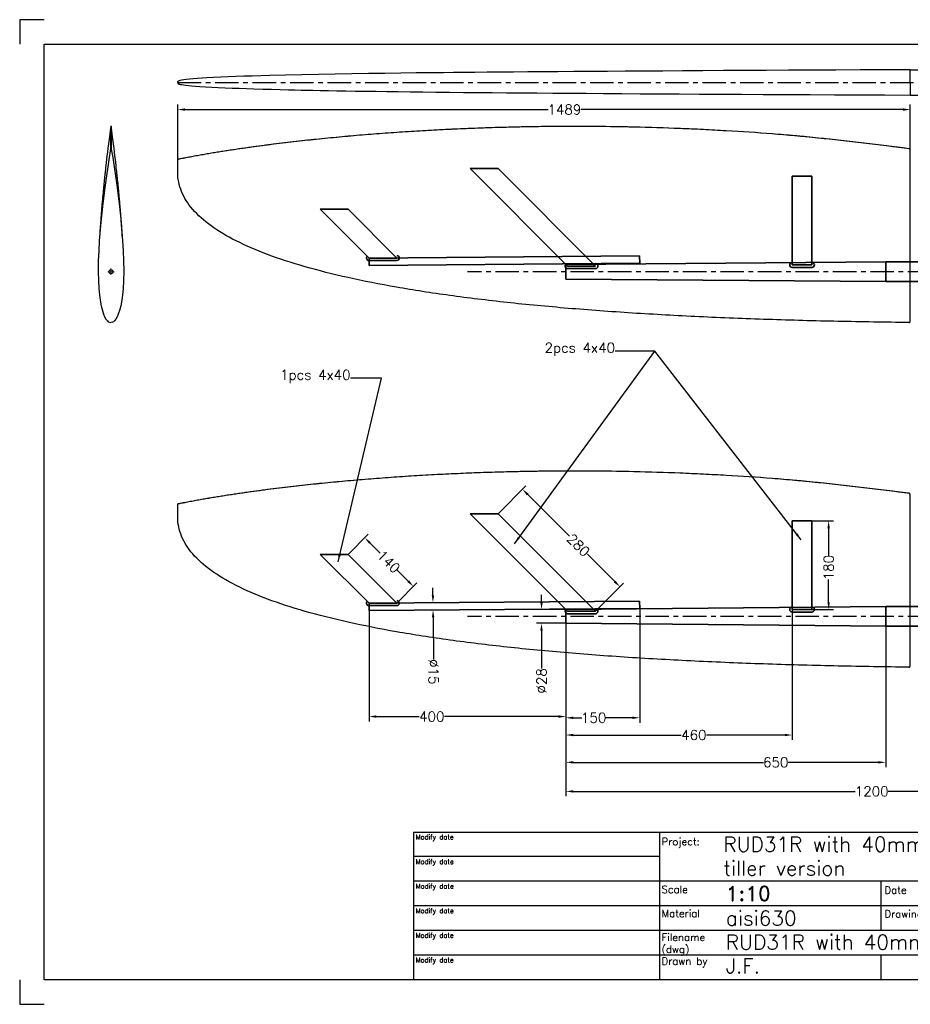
# Model space of a CAD drawing. Extents: x -1810 to 940, y -788 to 1212.
# Tile 1 of 4: x -1810 to 0, y -788 to 1212. Entities that reach past the tile are written whole.
import ezdxf

# ---------------------------------------------------------------- set-up
doc = ezdxf.new("R2010")
doc.units = 0
doc.header["$LTSCALE"] = 1.5
doc.header["$PDMODE"] = 2
doc.header["$PDSIZE"] = 5
doc.linetypes.add('CENTER', pattern=[50.8, 31.75, -6.35, 6.35, -6.35])
doc.layers.get('0').update_dxf_attribs({"linetype": 'CONTINUOUS'})
doc.layers.get('DEFPOINTS').update_dxf_attribs({"linetype": 'CONTINUOUS'})
for name, color, linetype in [('Blade', 1, 'CONTINUOUS'), ('CENTER', 9, 'CENTER'), ('RAMME', 7, 'CONTINUOUS')]:
    doc.layers.add(name, color=color, linetype=linetype)
doc.layers.add('DIMS', color=7, linetype='CONTINUOUS', lineweight=15)
doc.layers.add('STOCK', color=5, linetype='CONTINUOUS', lineweight=35)
doc.styles.add('ROMAND', font='romand')
doc.styles.add('ROMANS', font='romans')
doc.dimstyles.new('Text 20', dxfattribs={"dimtxt": 20, "dimasz": 15, "dimexe": 10, "dimexo": 0, "dimgap": 0, "dimtad": 0, "dimdsep": 46, "dimtxsty": 'ROMANS', "dimcen": 10, "dimazin": 2, "dimtfac": 0.65, "dimtofl": 0, "dimtmove": 0, "dimatfit": 0, "dimfxl": 1, "dimtolj": 1, "dimarcsym": 0})

# ---------------------------------------------------------------- blocks, each defined once
blk = doc.blocks.new('RUD31R')
at = {"layer": 'Blade'}
for p, q in [((-1488.9, 202.1), (-1488.9, 228.6)), ((0, 0), (0, 236.4)), ((0, -100.2), (0, 0))]:
    blk.add_line(p, q, dxfattribs=at)
for points, knots in [([(-1489, 228.6), (-1489, 228.6), (-1489, 228.6), (-1489, 228.6), (-1488.9, 228.6), (-1488.7, 228.7), (-1488.6, 228.7), (-1488.4, 228.7), (-1488.1, 228.8), (-1487.9, 228.8), (-1487.7, 228.9), (-1487.4, 229), (-1487.2, 229), (-1486.9, 229.1), (-1486.7, 229.1), (-1486.5, 229.2), (-1484.5, 229.6), (-1482.6, 230), (-1480.7, 230.4), (-1479.7, 230.5), (-1478.8, 230.7), (-1477.8, 230.9), (-1476.9, 231.1), (-1475.9, 231.3), (-1474.9, 231.5), (-1471.1, 232.3), (-1467.3, 233), (-1463.4, 233.7), (-1461.5, 234.1), (-1459.6, 234.5), (-1457.6, 234.8), (-1455.7, 235.2), (-1453.8, 235.5), (-1451.9, 235.9), (-1444.2, 237.3), (-1436.4, 238.7), (-1428.7, 240), (-1424.8, 240.6), (-1421, 241.3), (-1417.1, 241.9), (-1413.3, 242.6), (-1409.4, 243.2), (-1405.5, 243.8), (-1390.1, 246.3), (-1374.6, 248.6), (-1359.1, 250.9), (-1351.3, 252), (-1343.5, 253.1), (-1335.8, 254.2), (-1328, 255.2), (-1320.3, 256.3), (-1312.5, 257.3), (-1304.7, 258.3), (-1296.9, 259.3), (-1289.2, 260.2), (-1281.4, 261.2), (-1273.6, 262.1), (-1265.8, 263.1), (-1250.3, 264.9), (-1234.7, 266.6), (-1219.1, 268.3), (-1211.3, 269.1), (-1203.5, 269.9), (-1195.7, 270.7), (-1188, 271.5), (-1180.2, 272.3), (-1172.4, 273), (-1156.8, 274.5), (-1141.2, 275.9), (-1125.5, 277.3), (-1109.9, 278.6), (-1094.3, 279.9), (-1078.7, 281), (-1063.1, 282.2), (-1047.4, 283.3), (-1031.8, 284.4), (-1000.5, 286.4), (-969.2, 288.2), (-937.9, 289.7), (-922.3, 290.5), (-906.6, 291.1), (-891, 291.7), (-875.3, 292.4), (-859.7, 292.9), (-844, 293.4), (-828.3, 293.8), (-812.7, 294.2), (-797, 294.6), (-781.4, 294.9), (-765.7, 295.2), (-750, 295.4), (-687.4, 296.2), (-624.7, 295.9), (-562, 294.5), (-530.7, 293.8), (-499.4, 292.8), (-468.1, 291.5), (-452.4, 290.9), (-436.7, 290.2), (-421.1, 289.4), (-413.3, 289), (-405.4, 288.6), (-397.6, 288.2), (-389.8, 287.8), (-382, 287.4), (-374.1, 286.9), (-342.9, 285.1), (-311.6, 283.1), (-280.3, 280.7), (-264.7, 279.4), (-249.1, 278.1), (-233.5, 276.7), (-229.6, 276.4), (-225.7, 276), (-221.8, 275.7), (-217.9, 275.3), (-214, 274.9), (-210.1, 274.5), (-202.3, 273.8), (-194.5, 273), (-186.7, 272.2), (-124.7, 265.9), (-62.9, 258.1), (-1, 250.4)], [0.0006981, 0.0006981, 0.0006981, 0.0006981, 0.0007343, 0.0007343, 0.0007343, 0.0009799, 0.0009799, 0.0009799, 0.0014713, 0.0014713, 0.0014713, 0.0019626, 0.0019626, 0.0019626, 0.0024539, 0.0024539, 0.0024539, 0.0063844, 0.0063844, 0.0063844, 0.0083496, 0.0083496, 0.0083496, 0.0103149, 0.0103149, 0.0103149, 0.0181759, 0.0181759, 0.0181759, 0.0221064, 0.0221064, 0.0221064, 0.0260369, 0.0260369, 0.0260369, 0.0417589, 0.0417589, 0.0417589, 0.0496199, 0.0496199, 0.0496199, 0.0574809, 0.0574809, 0.0574809, 0.0889249, 0.0889249, 0.0889249, 0.1046469, 0.1046469, 0.1046469, 0.120369, 0.120369, 0.120369, 0.136091, 0.136091, 0.136091, 0.151813, 0.151813, 0.151813, 0.183257, 0.183257, 0.183257, 0.198979, 0.198979, 0.198979, 0.214701, 0.214701, 0.214701, 0.246145, 0.246145, 0.246145, 0.277589, 0.277589, 0.277589, 0.3090331, 0.3090331, 0.3090331, 0.3719211, 0.3719211, 0.3719211, 0.4033651, 0.4033651, 0.4033651, 0.4348091, 0.4348091, 0.4348091, 0.4662532, 0.4662532, 0.4662532, 0.4976972, 0.4976972, 0.4976972, 0.6234733, 0.6234733, 0.6234733, 0.6863613, 0.6863613, 0.6863613, 0.7178053, 0.7178053, 0.7178053, 0.7335273, 0.7335273, 0.7335273, 0.7492493, 0.7492493, 0.7492493, 0.8121374, 0.8121374, 0.8121374, 0.8435814, 0.8435814, 0.8435814, 0.8514424, 0.8514424, 0.8514424, 0.8593034, 0.8593034, 0.8593034, 0.8750254, 0.8750254, 0.8750254, 1.0001034, 1.0001034, 1.0001034, 1.0001034]), ([(-1488.9, 228.6), (-1488.9, 228.6), (-1488.9, 228.6), (-1488.9, 228.6), (-1488.9, 228.6), (-1488.8, 228.7), (-1488.8, 228.7), (-1488.7, 228.7), (-1488.6, 228.7), (-1488.5, 228.7), (-1488.3, 228.8), (-1488, 228.8), (-1487.7, 228.9), (-1487, 229), (-1486.6, 229.1), (-1485.1, 229.4), (-1484.2, 229.6), (-1481.3, 230.2), (-1479.4, 230.6), (-1473.7, 231.8), (-1469.9, 232.5), (-1458.4, 234.7), (-1450.8, 236.1), (-1435.5, 238.8), (-1427.8, 240.1), (-1412.5, 242.7), (-1404.8, 243.9), (-1381.8, 247.6), (-1366.4, 249.8), (-1335.7, 254.2), (-1320.2, 256.3), (-1274, 262.2), (-1243.1, 265.8), (-1181.3, 272.3), (-1150.3, 275.2), (-1088.4, 280.4), (-1057.4, 282.7), (-995.3, 286.7), (-964.3, 288.5), (-902.2, 291.4), (-871.1, 292.6), (-809, 294.4), (-777.9, 295), (-684.7, 296.2), (-622.5, 295.9), (-529.3, 293.7), (-498.2, 292.7), (-451.6, 290.9), (-436.1, 290.2), (-405, 288.6), (-389.5, 287.8), (-343, 285.2), (-311.9, 283.1), (-265.5, 279.5), (-250, 278.2), (-219, 275.4), (-203.5, 273.9), (-157.1, 269.2), (-126.3, 265.7), (-64.5, 258.3), (-33.7, 254.5), (-2.8, 250.6)], [0, 0, 0, 0, 0.000031, 0.000031, 0.000061, 0.000061, 0.000122, 0.000122, 0.000244, 0.000244, 0.000488, 0.000488, 0.000977, 0.000977, 0.001953, 0.001953, 0.003906, 0.003906, 0.007813, 0.007813, 0.015625, 0.015625, 0.03125, 0.03125, 0.046875, 0.046875, 0.0625, 0.0625, 0.09375, 0.09375, 0.125, 0.125, 0.1875, 0.1875, 0.25, 0.25, 0.3125, 0.3125, 0.375, 0.375, 0.4375, 0.4375, 0.5, 0.5, 0.625, 0.625, 0.6875, 0.6875, 0.71875, 0.71875, 0.75, 0.75, 0.8125, 0.8125, 0.84375, 0.84375, 0.875, 0.875, 0.9375, 0.9375, 1, 1, 1, 1]), ([(-2.8, 250.6), (-2.5, 250.6), (-2.2, 250.6), (-1.6, 250.5), (-1.3, 250.4), (-1, 250.4)], [0, 0, 0, 0, 0.5, 0.5, 1, 1, 1, 1]), ([(0, 236.4), (0, 238.8), (-0.1, 241.1), (-0.3, 244.6), (-0.4, 245.8), (-0.7, 248.1), (-0.8, 249.3), (-1, 250.4)], [0, 0, 0, 0, 0.5, 0.5, 0.75, 0.75, 1, 1, 1, 1]), ([(-3, -103.2), (-2.8, -103.2), (-2.6, -103.2), (-2.3, -103.1), (-2.1, -103), (-1.7, -102.9), (-1.5, -102.8), (-1.2, -102.6), (-1, -102.4), (-0.8, -102.2), (-0.6, -102), (-0.4, -101.7), (-0.3, -101.5), (-0.2, -101.1), (-0.1, -101), (0, -100.6), (0, -100.4), (0, -100.2)], [0, 0, 0, 0, 0.125, 0.125, 0.25, 0.25, 0.375, 0.375, 0.5, 0.5, 0.625, 0.625, 0.75, 0.75, 0.875, 0.875, 1, 1, 1, 1])]:
    blk.add_open_spline(points, degree=3, knots=knots, dxfattribs=at)
blk.add_open_spline([(-3, -103.2), (-51, -102.6), (-147, -101.1), (-289.7, -97.3), (-429.7, -91.7), (-565.7, -84.3), (-696.5, -74.7), (-820.8, -62.8), (-937.5, -48.6), (-1045.6, -31.8), (-1144.1, -12.4), (-1231.9, 9.7), (-1308.3, 34.6), (-1372.4, 62.3), (-1423.4, 92.9), (-1460.7, 126.3), (-1483.5, 162.6), (-1488.8, 188.6), (-1488.9, 202.1)], degree=3, dxfattribs=at)
at = {"layer": 'CENTER'}
blk.add_line((500, 0), (-900, 0), dxfattribs=at)
blk = doc.blocks.new('*D5')
at = {"layer": 'DEFPOINTS', "color": 0, "transparency": 16777216}
for p in [(-700, -14), (-50, -15), (-50, -296.5)]:
    blk.add_point(p, dxfattribs=at)
at = {"layer": 'DIMS', "color": 0, "lineweight": -2, "transparency": 16777216}
for p, q in [((-700, -14), (-700, -306.5)), ((-50, -15), (-50, -306.5)), ((-685, -296.5), (-298.7, -296.5)), ((-65, -296.5), (-248.3, -296.5))]:
    blk.add_line(p, q, dxfattribs=at)
at = {"layer": 'DIMS', "color": 0, "transparency": 16777216}
for points in [[(-685, -294), (-685, -299), (-700, -296.5)], [(-65, -294), (-65, -299), (-50, -296.5)]]:
    blk.add_solid(points, dxfattribs=at)
at = {"layer": 'DIMS', "color": 0, "transparency": 16777216, "insert": (-273.5, -296.5), "char_height": 20, "attachment_point": 5, "style": 'ROMANS'}
blk.add_mtext('\\A1;650', dxfattribs=at)
blk = doc.blocks.new('*D6')
at = {"layer": 'DEFPOINTS', "color": 0, "transparency": 16777216}
for p in [(-700, 14), (-749.5, -14), (-700, -14)]:
    blk.add_point(p, dxfattribs=at)
at = {"layer": 'DIMS', "color": 0, "lineweight": -2, "transparency": 16777216}
for p, q in [((-749.5, 29), (-749.5, 44)), ((-700, 14), (-759.5, 14)), ((-700, -14), (-759.5, -14)), ((-749.5, -29), (-749.5, -105.8))]:
    blk.add_line(p, q, dxfattribs=at)
at = {"layer": 'DIMS', "color": 0, "transparency": 16777216}
for points in [[(-752, 29), (-747, 29), (-749.5, 14)], [(-752, -29), (-747, -29), (-749.5, -14)]]:
    blk.add_solid(points, dxfattribs=at)
at = {"layer": 'DIMS', "color": 0, "transparency": 16777216, "insert": (-749.5, -131), "char_height": 20, "attachment_point": 5, "rotation": 90, "style": 'ROMANS'}
blk.add_mtext('\\A1;%%C28', dxfattribs=at)
blk = doc.blocks.new('*D7')
at = {"layer": 'DEFPOINTS', "color": 0, "transparency": 16777216}
for p in [(-974.1, 27.9), (-970.1, 27.9), (-974, 12.9)]:
    blk.add_point(p, dxfattribs=at)
at = {"layer": 'DIMS', "color": 0, "lineweight": -2, "transparency": 16777216}
for p, q in [((-970.2, 42.9), (-970.3, 57.9)), ((-974.1, 27.9), (-960.1, 28)), ((-974, 12.9), (-960, 13)), ((-969.8, -2.1), (-969.2, -87.3))]:
    blk.add_line(p, q, dxfattribs=at)
at = {"layer": 'DIMS', "color": 0, "transparency": 16777216}
for points in [[(-967.7, 42.9), (-972.7, 42.9), (-970.1, 27.9)], [(-967.3, -2.1), (-972.3, -2.1), (-970, 12.9)]]:
    blk.add_solid(points, dxfattribs=at)
at = {"layer": 'DIMS', "color": 0, "transparency": 16777216, "insert": (-969, -112.5), "char_height": 20, "attachment_point": 5, "rotation": 270.4407, "style": 'ROMANS'}
blk.add_mtext('\\A1;%%C15', dxfattribs=at)
blk = doc.blocks.new('*D8')
at = {"layer": 'DEFPOINTS', "color": 0, "transparency": 16777216}
for p in [(-240, 13.8), (-700, -14), (-700, -241)]:
    blk.add_point(p, dxfattribs=at)
at = {"layer": 'DIMS', "color": 0, "lineweight": -2, "transparency": 16777216}
for p, q in [((-240, 13.8), (-240, -251)), ((-700, -14), (-700, -251)), ((-685, -241), (-465.7, -241)), ((-255, -241), (-414.3, -241))]:
    blk.add_line(p, q, dxfattribs=at)
at = {"layer": 'DIMS', "color": 0, "transparency": 16777216}
for points in [[(-685, -238.5), (-685, -243.5), (-700, -241)], [(-255, -238.5), (-255, -243.5), (-240, -241)]]:
    blk.add_solid(points, dxfattribs=at)
at = {"layer": 'DIMS', "color": 0, "transparency": 16777216, "insert": (-440, -241), "char_height": 20, "attachment_point": 5, "style": 'ROMANS'}
blk.add_mtext('\\A1;460', dxfattribs=at)
blk = doc.blocks.new('*D9')
at = {"layer": 'DEFPOINTS', "color": 0, "transparency": 16777216}
for p in [(-700, 0), (-550, 16.2), (-700, -206)]:
    blk.add_point(p, dxfattribs=at)
at = {"layer": 'DIMS', "color": 0, "lineweight": -2, "transparency": 16777216}
for p, q in [((-700, 0), (-700, -216)), ((-550, 16.2), (-550, -216)), ((-685, -206), (-667.8, -206)), ((-565, -206), (-619.2, -206))]:
    blk.add_line(p, q, dxfattribs=at)
at = {"layer": 'DIMS', "color": 0, "transparency": 16777216}
for points in [[(-685, -203.5), (-685, -208.5), (-700, -206)], [(-565, -203.5), (-565, -208.5), (-550, -206)]]:
    blk.add_solid(points, dxfattribs=at)
at = {"layer": 'DIMS', "color": 0, "transparency": 16777216, "insert": (-643.5, -206), "char_height": 20, "attachment_point": 5, "style": 'ROMANS'}
blk.add_mtext('\\A1;150', dxfattribs=at)
blk = doc.blocks.new('*D10')
at = {"layer": 'DEFPOINTS', "color": 0, "transparency": 16777216}
for p in [(-1100, 11.9), (-700, 0), (-1100, -203.5)]:
    blk.add_point(p, dxfattribs=at)
at = {"layer": 'DIMS', "color": 0, "lineweight": -2, "transparency": 16777216}
for p, q in [((-1100, 11.9), (-1100, -213.5)), ((-700, 0), (-700, -213.5)), ((-1085, -203.5), (-998.2, -203.5)), ((-715, -203.5), (-946.8, -203.5))]:
    blk.add_line(p, q, dxfattribs=at)
at = {"layer": 'DIMS', "color": 0, "transparency": 16777216}
for points in [[(-1085, -201), (-1085, -206), (-1100, -203.5)], [(-715, -201), (-715, -206), (-700, -203.5)]]:
    blk.add_solid(points, dxfattribs=at)
at = {"layer": 'DIMS', "color": 0, "transparency": 16777216, "insert": (-972.5, -203.5), "char_height": 20, "attachment_point": 5, "style": 'ROMANS'}
blk.add_mtext('\\A1;400', dxfattribs=at)
blk = doc.blocks.new('*D11')
at = {"layer": 'DEFPOINTS', "color": 0, "transparency": 16777216}
for p in [(-200, 193.8), (-200, 13.8), (-166, 13.8)]:
    blk.add_point(p, dxfattribs=at)
at = {"layer": 'DIMS', "color": 0, "lineweight": -2, "transparency": 16777216}
for p, q in [((-200, 193.8), (-156, 193.8)), ((-166, 178.8), (-166, 123.3)), ((-166, 28.8), (-166, 74.7)), ((-200, 13.8), (-156, 13.8))]:
    blk.add_line(p, q, dxfattribs=at)
at = {"layer": 'DIMS', "color": 0, "transparency": 16777216}
for points in [[(-168.5, 178.8), (-163.5, 178.8), (-166, 193.8)], [(-168.5, 28.8), (-163.5, 28.8), (-166, 13.8)]]:
    blk.add_solid(points, dxfattribs=at)
at = {"layer": 'DIMS', "color": 0, "transparency": 16777216, "insert": (-166, 99), "char_height": 20, "attachment_point": 5, "rotation": 90, "style": 'ROMANS'}
blk.add_mtext('\\A1;180', dxfattribs=at)
blk = doc.blocks.new('*D12')
at = {"layer": 'DEFPOINTS', "color": 0, "transparency": 16777216}
for p in [(-837.9, 208.5), (-590.2, 60.2), (-639.9, 10.5)]:
    blk.add_point(p, dxfattribs=at)
at = {"layer": 'DIMS', "color": 0, "lineweight": -2, "transparency": 16777216}
for p, q in [((-837.9, 208.5), (-781.1, 265.2)), ((-777.6, 247.6), (-692.7, 162.7)), ((-600.8, 70.8), (-656.3, 126.3)), ((-639.9, 10.5), (-583.1, 67.3))]:
    blk.add_line(p, q, dxfattribs=at)
at = {"layer": 'DIMS', "color": 0, "transparency": 16777216}
for points in [[(-775.8, 249.3), (-779.3, 245.8), (-788.2, 258.2)], [(-599, 72.6), (-602.6, 69), (-590.2, 60.2)]]:
    blk.add_solid(points, dxfattribs=at)
at = {"layer": 'DIMS', "color": 0, "transparency": 16777216, "insert": (-674.5, 144.5), "char_height": 20, "attachment_point": 5, "rotation": 315, "style": 'ROMANS'}
blk.add_mtext('\\A1;280', dxfattribs=at)
blk = doc.blocks.new('*D13')
at = {"layer": 'DEFPOINTS', "color": 0, "transparency": 16777216}
for p in [(-1108.7, 159.7), (-1142.5, 125.9), (-1043.5, 26.9)]:
    blk.add_point(p, dxfattribs=at)
at = {"layer": 'DIMS', "color": 0, "lineweight": -2, "transparency": 16777216}
for p, q in [((-1142.5, 125.9), (-1101.7, 166.8)), ((-1098.1, 149.1), (-1077.2, 128.2)), ((-1020.3, 71.3), (-1042.8, 93.8)), ((-1043.5, 26.9), (-1002.7, 67.8))]:
    blk.add_line(p, q, dxfattribs=at)
at = {"layer": 'DIMS', "color": 0, "transparency": 16777216}
for points in [[(-1096.4, 150.9), (-1099.9, 147.4), (-1108.7, 159.7)], [(-1018.6, 73.1), (-1022.1, 69.6), (-1009.7, 60.7)]]:
    blk.add_solid(points, dxfattribs=at)
at = {"layer": 'DIMS', "color": 0, "transparency": 16777216, "insert": (-1060, 111), "char_height": 20, "attachment_point": 5, "rotation": 315, "style": 'ROMANS'}
blk.add_mtext('\\A1;140', dxfattribs=at)
blk = doc.blocks.new('SW_CENTERMARKSYMBOL_0')
at = {"color": 0, "linetype": 'Continuous', "lineweight": 0}
for p, q in [((-5, 0), (-6.5, 0)), ((0, 0), (-2.5, 0)), ((0, 5), (0, 6.5)), ((0, 0), (0, 2.5)), ((0, 0), (0, -2.5)), ((0, 0), (2.5, 0)), ((5, 0), (6.5, 0)), ((0, -5), (0, -6.5))]:
    blk.add_line(p, q, dxfattribs=at)
blk = doc.blocks.new('*D30')
at = {"layer": 'DEFPOINTS', "color": 0, "transparency": 16777216}
for p in [(0, 1110.4), (57, 1110.4), (0, 1058.9)]:
    blk.add_point(p, dxfattribs=at)
at = {"layer": 'DIMS', "color": 0, "lineweight": -2, "transparency": 16777216}
for p, q in [((57, 1125.4), (57, 1140.4)), ((0, 1110.4), (67, 1110.4)), ((0, 1058.9), (67, 1058.9)), ((57, 1043.9), (57, 1019.8))]:
    blk.add_line(p, q, dxfattribs=at)
at = {"layer": 'DIMS', "color": 0, "transparency": 16777216}
for points in [[(54.5, 1125.4), (59.5, 1125.4), (57, 1110.4)], [(54.5, 1043.9), (59.5, 1043.9), (57, 1058.9)]]:
    blk.add_solid(points, dxfattribs=at)
at = {"layer": 'DIMS', "color": 0, "transparency": 16777216, "insert": (57, 989.3), "char_height": 20, "attachment_point": 5, "rotation": 90, "style": 'ROMANS'}
blk.add_mtext('\\A1;51.5', dxfattribs=at)
blk = doc.blocks.new('*D31')
at = {"layer": 'DEFPOINTS', "color": 0, "transparency": 16777216}
for p in [(-700, -14), (500, -20), (500, -355.5)]:
    blk.add_point(p, dxfattribs=at)
at = {"layer": 'DIMS', "color": 0, "lineweight": -2, "transparency": 16777216}
for p, q in [((-700, -14), (-700, -365.5)), ((500, -20), (500, -365.5)), ((-685, -355.5), (-112.3, -355.5)), ((485, -355.5), (-44.7, -355.5))]:
    blk.add_line(p, q, dxfattribs=at)
at = {"layer": 'DIMS', "color": 0, "transparency": 16777216}
for points in [[(-685, -353), (-685, -358), (-700, -355.5)], [(485, -353), (485, -358), (500, -355.5)]]:
    blk.add_solid(points, dxfattribs=at)
at = {"layer": 'DIMS', "color": 0, "transparency": 16777216, "insert": (-78.5, -355.5), "char_height": 20, "attachment_point": 5, "style": 'ROMANS'}
blk.add_mtext('\\A1;1200', dxfattribs=at)
blk = doc.blocks.new('*D32')
at = {"layer": 'DEFPOINTS', "color": 0, "transparency": 16777216}
for p in [(-1488.9, 1029.5), (-1488.9, 928.6), (0, 936.4)]:
    blk.add_point(p, dxfattribs=at)
at = {"layer": 'DIMS', "color": 0, "lineweight": -2, "transparency": 16777216}
for p, q in [((-1488.9, 928.6), (-1488.9, 1039.5)), ((-1473.9, 1029.5), (-736.3, 1029.5)), ((-15, 1029.5), (-669.7, 1029.5)), ((0, 936.4), (0, 1039.5))]:
    blk.add_line(p, q, dxfattribs=at)
at = {"layer": 'DIMS', "color": 0, "transparency": 16777216}
for points in [[(-1473.9, 1032), (-1473.9, 1027), (-1488.9, 1029.5)], [(-15, 1032), (-15, 1027), (0, 1029.5)]]:
    blk.add_solid(points, dxfattribs=at)
at = {"layer": 'DIMS', "color": 0, "transparency": 16777216, "insert": (-703, 1029.5), "char_height": 20, "attachment_point": 5, "style": 'ROMANS'}
blk.add_mtext('\\A1;1489', dxfattribs=at)

msp = doc.modelspace()

# ---------------------------------------------------------------- linework, layer by layer
at = {"layer": 'Blade'}
for p, q in [((0, 1085.231), (0, 1110.36)), ((-1488.876, 1084.708), (-1488.876, 1086.181)), ((-1488.876, 1084.523), (-1488.876, 1083.05)), ((0, 1084.616), (0, 1085.231)), ((0, 1084.616), (0, 1084)), ((0, 1084), (0, 1058.872)), ((-1624.5, 995.818), (-1625.02, 995.818)), ((-1623.98, 995.818), (-1624.5, 995.818)), ((-1624.5, 995.817), (-1624.5, 950.285)), ((-1624.5, 950.285), (-1625.116, 950.285)), ((-1624.5, 950.285), (-1623.884, 950.285))]:
    msp.add_line(p, q, dxfattribs=at)
at = {"layer": 'Blade', "flags": 128}
for points in [[(0, 1110.431), (-51.538, 1110.153), (-102.094, 1109.887), (-151.608, 1109.632), (-200.031, 1109.385), (-247.318, 1109.144), (-292.62, 1108.912), (-336.761, 1108.684), (-379.717, 1108.459), (-421.47, 1108.235), (-462.82, 1108.008), (-502.892, 1107.781), (-541.68, 1107.554), (-579.181, 1107.327), (-615.398, 1107.099), (-650.335, 1106.87), (-683.999, 1106.64), (-716.403, 1106.409), (-747.56, 1106.177), (-777.484, 1105.944), (-806.193, 1105.711), (-833.708, 1105.478), (-860.048, 1105.245), (-885.236, 1105.012), (-907.333, 1104.799), (-928.5, 1104.587), (-948.757, 1104.376), (-968.123, 1104.167), (-986.619, 1103.96), (-1004.322, 1103.754), (-1035.494, 1103.374), (-1067.766, 1102.952), (-1100.933, 1102.486), (-1134.766, 1101.971), (-1169.014, 1101.402), (-1202.788, 1100.788), (-1236.413, 1100.113), (-1269.579, 1099.372), (-1301.949, 1098.559), (-1319.849, 1098.063), (-1337.306, 1097.541), (-1354.246, 1096.992), (-1370.6, 1096.414), (-1386.384, 1095.802), (-1401.521, 1095.154), (-1415.895, 1094.467), (-1429.384, 1093.741), (-1439.451, 1093.13), (-1448.802, 1092.491), (-1457.366, 1091.823), (-1465.07, 1091.126), (-1471.839, 1090.398), (-1476.71, 1089.768), (-1480.831, 1089.115), (-1484.155, 1088.44), (-1486.096, 1087.92), (-1487.541, 1087.386), (-1487.91, 1087.204), (-1488.225, 1087.018), (-1488.561, 1086.757), (-1488.829, 1086.392), (-1488.857, 1086.179)], [(-1488.841, 1083.06), (-1488.738, 1082.676), (-1488.246, 1082.227), (-1487.587, 1081.866), (-1486.672, 1081.502), (-1485.9, 1081.252), (-1485.072, 1081.019), (-1483.05, 1080.544), (-1480.501, 1080.057), (-1477.375, 1079.559), (-1472.794, 1078.948), (-1467.226, 1078.323), (-1460.58, 1077.687), (-1452.769, 1077.039), (-1444.056, 1076.407), (-1432.285, 1075.66), (-1419.684, 1074.96), (-1406.402, 1074.303), (-1392.582, 1073.687), (-1378.357, 1073.112), (-1363.853, 1072.574), (-1349.189, 1072.072), (-1334.477, 1071.604), (-1316.113, 1071.063), (-1298.03, 1070.57), (-1280.401, 1070.122), (-1263.388, 1069.717), (-1250.547, 1069.426), (-1238.24, 1069.159), (-1226.465, 1068.913), (-1214.34, 1068.669), (-1199.025, 1068.373), (-1182.715, 1068.072), (-1165.372, 1067.767), (-1146.957, 1067.458), (-1127.431, 1067.146), (-1106.755, 1066.832), (-1085.835, 1066.529), (-1063.79, 1066.226), (-1040.588, 1065.922), (-1016.196, 1065.619), (-990.583, 1065.317), (-964.209, 1065.021), (-936.602, 1064.728), (-907.735, 1064.436), (-877.584, 1064.148), (-849.56, 1063.893), (-820.481, 1063.64), (-790.333, 1063.39), (-759.107, 1063.143), (-726.791, 1062.899), (-693.379, 1062.657), (-658.867, 1062.419), (-623.25, 1062.183), (-586.528, 1061.95), (-548.705, 1061.719), (-509.784, 1061.49), (-469.775, 1061.262), (-428.689, 1061.035), (-386.541, 1060.808), (-343.35, 1060.581), (-299.139, 1060.352), (-251.759, 1060.11), (-203.325, 1059.863), (-153.88, 1059.611), (-103.474, 1059.351), (-52.16, 1059.082), (0, 1058.801)], [(-1625.021, 995.806), (-1625.568, 991.661), (-1627.096, 979.928), (-1628.461, 969.253), (-1629.679, 959.555), (-1630.765, 950.76), (-1631.731, 942.805), (-1632.588, 935.629), (-1633.464, 928.177), (-1634.219, 921.646), (-1634.865, 915.975), (-1635.411, 911.114), (-1635.865, 907.017), (-1636.235, 903.65), (-1636.515, 901.076), (-1636.77, 898.716), (-1637.058, 896.037), (-1637.376, 893.047), (-1637.722, 889.755), (-1638.088, 886.239), (-1638.43, 882.926), (-1638.848, 878.811), (-1639.212, 875.185), (-1639.525, 872.028), (-1639.814, 869.076), (-1640.238, 864.695), (-1640.674, 860.117), (-1641.099, 855.561), (-1641.473, 851.488), (-1641.733, 848.624), (-1641.97, 845.979), (-1642.206, 843.307), (-1642.444, 840.587), (-1642.729, 837.298), (-1642.992, 834.21), (-1643.227, 831.418), (-1643.436, 828.901), (-1643.644, 826.375), (-1643.86, 823.729), (-1644.011, 821.85), (-1644.159, 820.007), (-1644.292, 818.322), (-1644.413, 816.791), (-1644.521, 815.415), (-1644.619, 814.151), (-1644.724, 812.791), (-1644.851, 811.148), (-1644.988, 809.354), (-1645.134, 807.426), (-1645.275, 805.551), (-1645.408, 803.778), (-1645.59, 801.322), (-1645.757, 799.047), (-1645.914, 796.893), (-1646.061, 794.857), (-1646.207, 792.826), (-1646.355, 790.74), (-1646.579, 787.569), (-1646.791, 784.55), (-1646.987, 781.728), (-1647.165, 779.145), (-1647.224, 778.292), (-1647.284, 777.414), (-1647.354, 776.395), (-1647.434, 775.231), (-1647.523, 773.92), (-1647.62, 772.492), (-1647.727, 770.922), (-1647.843, 769.211), (-1647.968, 767.359)], [(-1625.021, 995.806), (-1625.022, 995.802), (-1625.023, 995.776), (-1625.025, 995.737), (-1625.027, 995.621), (-1625.029, 995.544), (-1625.031, 995.35), (-1625.033, 995.234), (-1625.036, 994.964), (-1625.037, 994.809), (-1625.039, 994.641), (-1625.042, 994.266), (-1625.044, 994.059), (-1625.047, 993.607), (-1625.048, 993.361), (-1625.052, 992.831), (-1625.053, 992.547), (-1625.055, 992.251), (-1625.057, 991.62), (-1625.059, 991.286), (-1625.061, 990.58), (-1625.062, 990.209), (-1625.064, 989.43), (-1625.064, 989.022), (-1625.065, 988.602), (-1625.065, 987.726), (-1625.065, 987.269), (-1625.064, 986.319), (-1625.064, 985.825), (-1625.063, 985.316), (-1625.063, 984.258), (-1625.062, 983.707), (-1625.063, 982.56), (-1625.063, 981.964), (-1625.065, 980.722), (-1625.067, 980.077), (-1625.068, 979.414), (-1625.074, 978.037), (-1625.078, 977.321), (-1625.087, 975.835), (-1625.092, 975.063), (-1625.105, 973.466), (-1625.113, 972.641), (-1625.12, 971.8), (-1625.136, 970.072), (-1625.143, 969.187), (-1625.159, 967.376), (-1625.166, 966.452), (-1625.178, 964.571), (-1625.183, 963.615), (-1625.188, 962.649), (-1625.193, 960.694), (-1625.194, 959.705), (-1625.192, 957.708), (-1625.188, 956.702), (-1625.175, 954.677), (-1625.165, 953.66), (-1625.153, 952.64), (-1625.116, 950.285)], [(-1601.032, 767.359), (-1601.161, 769.266), (-1601.28, 771.023), (-1601.389, 772.63), (-1601.488, 774.087), (-1601.578, 775.394), (-1601.657, 776.553), (-1601.726, 777.562), (-1601.786, 778.435), (-1601.981, 781.267), (-1602.199, 784.398), (-1602.337, 786.386), (-1602.483, 788.449), (-1602.633, 790.576), (-1602.782, 792.666), (-1602.928, 794.701), (-1603.075, 796.731), (-1603.25, 799.14), (-1603.439, 801.706), (-1603.647, 804.51), (-1603.78, 806.293), (-1603.922, 808.173), (-1604.063, 810.028), (-1604.194, 811.738), (-1604.302, 813.14), (-1604.402, 814.423), (-1604.497, 815.647), (-1604.603, 816.999), (-1604.721, 818.493), (-1604.851, 820.133), (-1604.994, 821.917), (-1605.14, 823.729), (-1605.346, 826.257), (-1605.545, 828.676), (-1605.743, 831.06), (-1605.963, 833.681), (-1606.209, 836.57), (-1606.478, 839.693), (-1606.749, 842.798), (-1607.018, 845.841), (-1607.301, 849.003), (-1607.618, 852.494), (-1607.979, 856.408), (-1608.383, 860.719), (-1608.79, 864.985), (-1609.186, 869.076), (-1609.48, 872.081), (-1609.8, 875.309), (-1610.173, 879.023), (-1610.603, 883.245), (-1611.094, 888), (-1611.426, 891.163), (-1611.734, 894.078), (-1612.017, 896.737), (-1612.274, 899.132), (-1612.505, 901.267), (-1612.765, 903.65), (-1613.135, 907.017), (-1613.589, 911.114), (-1614.135, 915.975), (-1614.781, 921.646), (-1615.536, 928.177), (-1616.412, 935.629), (-1617.269, 942.805), (-1618.235, 950.76), (-1619.321, 959.555), (-1620.539, 969.253), (-1621.904, 979.928), (-1623.432, 991.661), (-1623.979, 995.806)], [(-1623.979, 995.806), (-1623.978, 995.802), (-1623.977, 995.776), (-1623.975, 995.737), (-1623.973, 995.621), (-1623.971, 995.544), (-1623.969, 995.35), (-1623.967, 995.234), (-1623.964, 994.964), (-1623.963, 994.809), (-1623.961, 994.641), (-1623.958, 994.266), (-1623.956, 994.059), (-1623.953, 993.607), (-1623.952, 993.361), (-1623.948, 992.831), (-1623.947, 992.547), (-1623.945, 992.251), (-1623.943, 991.62), (-1623.941, 991.286), (-1623.939, 990.58), (-1623.938, 990.209), (-1623.936, 989.43), (-1623.936, 989.022), (-1623.935, 988.602), (-1623.935, 987.726), (-1623.935, 987.269), (-1623.936, 986.319), (-1623.936, 985.825), (-1623.937, 985.316), (-1623.937, 984.258), (-1623.938, 983.707), (-1623.937, 982.56), (-1623.937, 981.964), (-1623.935, 980.722), (-1623.933, 980.077), (-1623.932, 979.414), (-1623.926, 978.037), (-1623.922, 977.321), (-1623.913, 975.835), (-1623.908, 975.063), (-1623.895, 973.466), (-1623.887, 972.641), (-1623.88, 971.8), (-1623.864, 970.072), (-1623.857, 969.187), (-1623.841, 967.376), (-1623.834, 966.452), (-1623.822, 964.571), (-1623.817, 963.615), (-1623.812, 962.649), (-1623.807, 960.694), (-1623.806, 959.705), (-1623.808, 957.708), (-1623.812, 956.702), (-1623.825, 954.677), (-1623.835, 953.66), (-1623.847, 952.64), (-1623.884, 950.285)], [(-1625.116, 950.285), (-1625.257, 949.411), (-1625.823, 945.915), (-1628.053, 931.927), (-1636.363, 875.88), (-1641.201, 838.39), (-1645.241, 800.804), (-1648.246, 763.129), (-1649.407, 742.573), (-1650.17, 721.992), (-1650.391, 701.405), (-1649.925, 680.83), (-1649.101, 666.651), (-1647.727, 652.511), (-1645.681, 638.462), (-1644.264, 631.028), (-1642.55, 623.657), (-1639.473, 613.561), (-1637.373, 608.446), (-1634.69, 603.627), (-1631.72, 600.033), (-1629.864, 598.558), (-1627.765, 597.468), (-1624.5, 596.8)], [(-1623.884, 950.285), (-1623.743, 949.411), (-1623.177, 945.915), (-1620.947, 931.927), (-1612.637, 875.88), (-1607.799, 838.39), (-1603.759, 800.804), (-1600.754, 763.129), (-1599.593, 742.573), (-1598.83, 721.992), (-1598.609, 701.405), (-1599.075, 680.83), (-1599.899, 666.651), (-1601.273, 652.511), (-1603.319, 638.462), (-1604.736, 631.028), (-1606.45, 623.657), (-1609.527, 613.561), (-1611.627, 608.446), (-1614.31, 603.627), (-1617.28, 600.033), (-1619.136, 598.558), (-1621.235, 597.468), (-1624.5, 596.8)]]:
    msp.add_lwpolyline(points, dxfattribs=at)
at = {"layer": 'Blade'}
msp.add_circle((-1624.5, 700), 4, dxfattribs=at)
at = {"layer": 'CENTER'}
msp.add_line((-1489.027, 1084.616), (499, 1084.616), dxfattribs=at)
at = {"layer": 'RAMME'}
for p, q in [((-1760, 1212), (-1810, 1212)), ((-1810, 1212), (-1810, 1162)), ((-1760, -738), (-1760, 1162)), ((-1760, 1162), (890, 1162)), ((-1010, -438), (890, -438)), ((-1010, -438), (-1010, -738)), ((-510, -438), (-510, -738)), ((-510, -488), (-1010, -488)), ((390, -538), (-1010, -538)), ((-60, -538), (-60, -638)), ((390, -588), (-1010, -588)), ((390, -638), (-1010, -638)), ((390, -688), (-1010, -688)), ((-60, -688), (-60, -738)), ((-1810, -738), (-1810, -788)), ((890, -738), (-1760, -738)), ((-1810, -788), (-1760, -788))]:
    msp.add_line(p, q, dxfattribs=at)
at = {"layer": 'STOCK'}
for p, q in [((-837.886, 909.454), (-894.454, 909.454)), ((-894.454, 909.454), (-696.464, 711.464)), ((-639.896, 711.464), (-837.886, 909.454)), ((-240, 893.846), (-240, 713.846)), ((-200, 893.846), (-240, 893.846)), ((-200, 713.846), (-200, 893.846)), ((-1142.542, 826.918), (-1199.11, 826.918)), ((-1199.11, 826.918), (-1100.095, 727.923)), ((-1043.547, 727.923), (-1142.542, 826.918)), ((-1100.115, 722.923), (-1043.547, 722.923)), ((-1100.095, 727.923), (-550.115, 732.153)), ((-1100.095, 727.923), (-1100, 712.923)), ((-1043.547, 727.923), (-1100.095, 727.923)), ((-700, 715), (-50, 720)), ((-550.115, 732.153), (-550, 717.154)), ((500, 720), (-50, 720)), ((-50, 720), (-50, 700)), ((-1100, 712.923), (-550, 717.154)), ((-700, 700), (-700, 715)), ((-700, 700), (-700, 685)), ((-639.896, 711.464), (-696.464, 711.464)), ((-696.464, 706.464), (-639.896, 706.464)), ((-200, 713.846), (-240, 713.846)), ((-240, 708.846), (-200, 708.846)), ((-50, 680), (-50, 700)), ((-700, 685), (-50, 680)), ((500, 680), (-50, 680)), ((-837.886, 208.454), (-894.454, 208.454)), ((-894.454, 208.454), (-696.464, 10.464)), ((-639.896, 10.464), (-837.886, 208.454)), ((-240, 193.846), (-240, 13.846)), ((-200, 193.846), (-240, 193.846)), ((-200, 13.846), (-200, 193.846)), ((-1142.542, 125.918), (-1199.11, 125.918)), ((-1199.11, 125.918), (-1100.095, 26.923)), ((-1043.547, 26.923), (-1142.542, 125.918)), ((-1100.115, 21.923), (-1043.547, 21.923)), ((-1100.095, 26.923), (-550.115, 31.153)), ((-1100.095, 26.923), (-1100, 11.923)), ((-1043.547, 26.923), (-1100.095, 26.923)), ((-700, 14), (-50, 20)), ((-550.115, 31.153), (-550, 16.154)), ((500, 20), (-50, 20)), ((-50, 20), (-50, 0)), ((-1100, 11.923), (-550, 16.154)), ((-700, 0), (-700, 14)), ((-700, 0), (-700, -14)), ((-639.896, 10.464), (-696.464, 10.464)), ((-696.464, 5.464), (-639.896, 5.464)), ((-200, 13.846), (-240, 13.846)), ((-240, 8.846), (-200, 8.846)), ((-50, -20), (-50, 0)), ((-700, -14), (-50, -20)), ((500, -20), (-50, -20))]:
    msp.add_line(p, q, dxfattribs=at)
for centre, start, end in [((-1100.115, 727.923), 135, 270), ((-1043.547, 727.923), 270, 90), ((-696.464, 711.464), 135, 270), ((-639.896, 711.464), 270, 90), ((-240, 713.846), 90, 270), ((-200, 713.846), 270, 90), ((-1100.115, 26.923), 135, 270), ((-1043.547, 26.923), 270, 90), ((-696.464, 10.464), 135, 270), ((-639.896, 10.464), 270, 90), ((-240, 13.846), 90, 270), ((-200, 13.846), 270, 90)]:
    msp.add_arc(centre, 5, start, end, dxfattribs=at)

# ---------------------------------------------------------------- block references
at = {"layer": 'Blade'}
for p in [(0, 700), (0, 0)]:
    msp.add_blockref('RUD31R', p, dxfattribs=at)
at = {"layer": 'Blade', "rotation": 270}
msp.add_blockref('SW_CENTERMARKSYMBOL_0', (-1624.5, 700), dxfattribs=at)

# ---------------------------------------------------------------- texts
at = {"layer": 'DIMS', "char_height": 20, "attachment_point": 9, "style": 'ROMANS'}
for s, insert in [('\\A1;2pcs 4x40', (-600, 529)), ('\\A1;1pcs 4x40', (-1137.5, 474))]:
    msp.add_mtext(s, dxfattribs=dict(at, insert=insert))
at = {"layer": 'RAMME'}
for s, height, style, p in [('Modify date', 9.91423, 'ROMANS', (-1005.423, -453)), ('Project:', 15, 'ROMANS', (-505.45, -465.074)), ('RUD31R with 40mm stock', 30, 'ROMANS', (-380, -478)), ('Modify date', 9.91423, 'ROMANS', (-1005.423, -503)), ('tiller version', 30, 'ROMANS', (-380, -526.571)), ('Modify date', 9.91423, 'ROMANS', (-1005.423, -553)), ('Scale ', 15, 'ROMANS', (-505.45, -562.217)), ('1:10', 30, 'ROMAND', (-375, -578)), ('Date', 15, 'ROMANS', (-52.483, -563.379)), ('Modify date', 9.91423, 'ROMANS', (-1005.423, -603)), ('Material', 15, 'ROMANS', (-505.45, -610.789)), ('aisi630', 30, 'ROMANS', (-375, -628)), ('Drawing no.', 15, 'ROMANS', (-52.483, -611.951)), ('Modify date', 9.91423, 'ROMANS', (-1005.423, -653)), ('Filename', 15, 'ROMANS', (-505.45, -659.36)), ('RUD31R with 40mm stock', 30, 'ROMANS', (-375, -676.571)), ('(dwg)', 15, 'ROMANS', (-505.45, -683.646)), ('Modify date', 9.91423, 'ROMANS', (-1005.423, -703)), ('Drawn by', 15, 'ROMANS', (-505.45, -707.931)), ('J.F.', 30, 'ROMANS', (-375, -725.143))]:
    msp.add_text(s, height=height, dxfattribs=dict(at, style=style)).set_placement(p)

# ---------------------------------------------------------------- dimensions: what is measured, and where the dimension line sits
at = {"layer": 'DIMS'}
dim = msp.add_linear_dim(base=(57, 1110.36), p1=(0, 1058.872), p2=(0, 1110.36), angle=90, dimstyle='Text 20', override={"dimdec": 1}, dxfattribs=at)
dim.commit()
dim.dimension.update_dxf_attribs({"geometry": '*D30', "text_midpoint": (57, 989.348), "dimtype": 160})
dim = msp.add_linear_dim(base=(-1488.876, 1029.5), p1=(0, 936.405), p2=(-1488.876, 928.639), dimstyle='Text 20', override={"dimdec": 0}, dxfattribs=at)
dim.commit()
dim.dimension.update_dxf_attribs({"geometry": '*D32', "text_midpoint": (-703, 1029.5), "dimtype": 160})
for base, p1, p2, angle, picture, middle, dimtype in [((-590.18, 60.18), (-837.886, 208.454), (-639.896, 10.464), 315, '*D12', (-674.5, 144.5), 161), ((-166, 13.846), (-200, 193.846), (-200, 13.846), 90, '*D11', (-166, 99), 160), ((-1108.73, 159.73), (-1043.547, 26.923), (-1142.542, 125.918), 135, '*D13', (-1060, 111), 161)]:
    dim = msp.add_linear_dim(base=base, p1=p1, p2=p2, angle=angle, dimstyle='Text 20', dxfattribs=at)
    dim.commit()
    dim.dimension.update_dxf_attribs({"geometry": picture, "text_midpoint": middle, "dimtype": dimtype})
for base, p1, p2, angle, picture, middle in [((-970.08, 27.923), (-973.991, 12.892), (-974.107, 27.892), 90.440744, '*D7', (-969, -112.5)), ((-749.5, -14), (-700, 14), (-700, -14), 270, '*D6', (-749.5, -131))]:
    dim = msp.add_linear_dim(base=base, p1=p1, p2=p2, angle=angle, text='%%C<>', dimstyle='Text 20', dxfattribs=at)
    dim.commit()
    dim.dimension.update_dxf_attribs({"geometry": picture, "text_midpoint": middle, "dimtype": 161})
for base, p1, p2, picture, middle in [((-1100, -203.5), (-700, 0), (-1100, 11.923), '*D10', (-972.5, -203.5)), ((-700, -206), (-550, 16.154), (-700, 0), '*D9', (-643.5, -206)), ((-700, -241), (-240, 13.846), (-700, -14), '*D8', (-440, -241)), ((-50, -296.5), (-700, -14), (-50, -15), '*D5', (-273.5, -296.5)), ((500, -355.5), (-700, -14), (500, -20), '*D31', (-78.5, -355.5))]:
    dim = msp.add_linear_dim(base=base, p1=p1, p2=p2, dimstyle='Text 20', dxfattribs=at)
    dim.commit()
    dim.dimension.update_dxf_attribs({"geometry": picture, "text_midpoint": middle, "dimtype": 160})

# ---------------------------------------------------------------- leaders
msp.add_leader([(-804.5, 147.5), (-519.5, 539), (-600, 539)], dimstyle='Text 20', override={"dimgap": 0, "dimtad": 0}, dxfattribs=at)
at = {"layer": 'DIMS', "annotation_type": 0, "has_hookline": 1, "hookline_direction": 1}
for points, text_width in [([(-222, 155.5), (-519.5, 539), (-600, 539)], 158.095), ([(-1163, 111), (-1075, 484), (-1137.5, 484)], 155.238)]:
    msp.add_leader(points, dimstyle='Text 20', override={"dimgap": 0, "dimtad": 0}, dxfattribs=dict(at, text_width=text_width))

doc.saveas('drawing.dxf')
